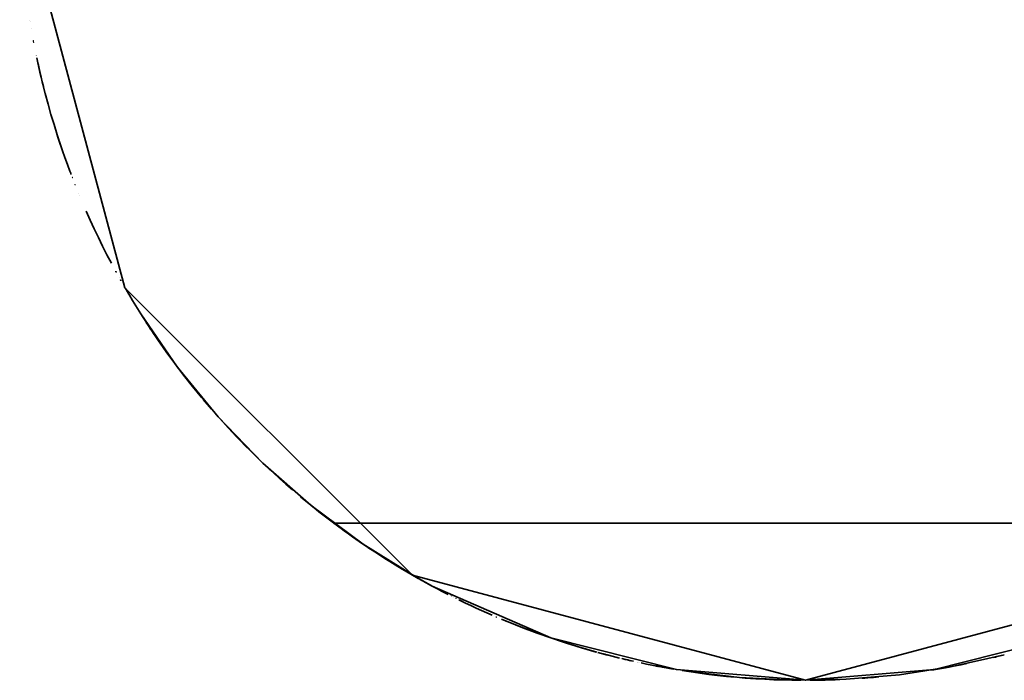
# Model space of a CAD drawing. Header units: millimetres. Extents: x 0 to 1340, y 0 to 800.
# Tile 51 of 100: x 276.583 to 277.105, y 271.25 to 271.601. Entities that reach past the tile are written whole.
import ezdxf

# ---------------------------------------------------------------- set-up
doc = ezdxf.new("R2010")
doc.units = ezdxf.units.MM
doc.layers.add('OUTLINE', color=7, linetype='Continuous', lineweight=35, true_color=0x141414)

msp = doc.modelspace()

# ---------------------------------------------------------------- linework, layer by layer
at = {"layer": 'OUTLINE'}
for points in [[(276.58333, 271.66667), (276.63916, 271.45833), (276.79167, 271.30582), (277, 271.25), (277.20833, 271.30582), (277.36084, 271.45833), (277.41667, 271.66667)], [(276.58333, 271.66667), (276.63916, 271.45833), (276.79167, 271.30582), (277, 271.25), (277.20833, 271.30582), (277.36084, 271.45833), (277.41667, 271.66667)], [(276.58872, 271.59991), (276.58872, 271.59991), (276.58872, 271.59991), (276.58872, 271.59991), (276.58872, 271.59991), (276.58872, 271.59991), (276.58872, 271.59991)], [(276.58881, 271.59933), (276.58881, 271.59933), (276.58881, 271.59933), (276.58881, 271.59933), (276.58881, 271.59933), (276.58881, 271.59933), (276.58881, 271.59933)], [(276.58939, 271.59589), (276.58939, 271.59589), (276.58939, 271.59589), (276.58939, 271.59589), (276.58939, 271.59589), (276.58939, 271.59589), (276.58939, 271.59589)], [(276.59057, 271.58936), (276.59057, 271.58936), (276.59057, 271.58935), (276.59057, 271.58934), (276.59057, 271.58934), (276.59057, 271.58933), (276.59057, 271.58933)], [(276.59064, 271.589), (276.59064, 271.58899), (276.59064, 271.58898), (276.59064, 271.58897), (276.59064, 271.58897), (276.59064, 271.58896), (276.59065, 271.58895)], [(276.59073, 271.58851), (276.59073, 271.58851), (276.59073, 271.5885), (276.59073, 271.5885), (276.59073, 271.5885), (276.59073, 271.5885), (276.59073, 271.5885)], [(276.59209, 271.58168), (276.59209, 271.58167), (276.5921, 271.58166), (276.5921, 271.58165), (276.5921, 271.58164), (276.5921, 271.58163), (276.5921, 271.58162)], [(276.5924, 271.58022), (276.59295, 271.57768), (276.59351, 271.57514), (276.59409, 271.5726), (276.59469, 271.57007), (276.5953, 271.56754), (276.59592, 271.56502)], [(276.59305, 271.5772), (276.59324, 271.57636), (276.59342, 271.57552), (276.59361, 271.57469), (276.5938, 271.57385), (276.59399, 271.57302), (276.59419, 271.57218)], [(276.59308, 271.57708), (276.59309, 271.57704), (276.5931, 271.577), (276.5931, 271.57696), (276.59311, 271.57692), (276.59312, 271.57688), (276.59313, 271.57684)], [(276.59314, 271.5768), (276.59314, 271.5768), (276.59314, 271.5768), (276.59314, 271.57679), (276.59314, 271.57679), (276.59314, 271.57679), (276.59314, 271.57679)], [(276.59547, 271.56682), (276.59688, 271.5613), (276.59836, 271.55579), (276.59991, 271.55031), (276.60154, 271.54485), (276.60324, 271.53941), (276.60502, 271.53399)], [(276.60185, 271.54383), (276.60185, 271.54383), (276.60185, 271.54383), (276.60185, 271.54383), (276.60185, 271.54383), (276.60185, 271.54383), (276.60185, 271.54383)], [(276.602, 271.54336), (276.602, 271.54336), (276.602, 271.54336), (276.602, 271.54336), (276.602, 271.54336), (276.602, 271.54336), (276.602, 271.54336)], [(276.60244, 271.54195), (276.60361, 271.53828), (276.60481, 271.53463), (276.60604, 271.53098), (276.60731, 271.52735), (276.60862, 271.52373), (276.60995, 271.52012)], [(276.60735, 271.52726), (276.60735, 271.52726), (276.60735, 271.52725), (276.60735, 271.52725), (276.60735, 271.52725), (276.60735, 271.52725), (276.60735, 271.52725)], [(276.60966, 271.5209), (276.6098, 271.52053), (276.60994, 271.52015), (276.61008, 271.51978), (276.61023, 271.5194), (276.61037, 271.51903), (276.61051, 271.51865)], [(276.61035, 271.51908), (276.61038, 271.519), (276.61041, 271.51891), (276.61045, 271.51882), (276.61048, 271.51873), (276.61051, 271.51865), (276.61055, 271.51856)], [(276.61052, 271.51862), (276.61052, 271.51862), (276.61052, 271.51862), (276.61052, 271.51862), (276.61052, 271.51862), (276.61052, 271.51862), (276.61052, 271.51862)], [(276.61121, 271.51681), (276.61122, 271.5168), (276.61122, 271.51678), (276.61123, 271.51677), (276.61124, 271.51676), (276.61124, 271.51674), (276.61125, 271.51673)], [(276.61125, 271.51672), (276.61125, 271.51671), (276.61125, 271.51671), (276.61125, 271.51671), (276.61125, 271.51671), (276.61125, 271.51671), (276.61125, 271.51671)], [(276.61273, 271.51293), (276.61273, 271.51293), (276.61273, 271.51293), (276.61273, 271.51292), (276.61273, 271.51292), (276.61274, 271.51292), (276.61274, 271.51292)], [(276.61293, 271.51244), (276.61293, 271.51244), (276.61293, 271.51244), (276.61293, 271.51244), (276.61293, 271.51244), (276.61293, 271.51244), (276.61293, 271.51244)], [(276.61467, 271.50814), (276.61467, 271.50814), (276.61467, 271.50814), (276.61467, 271.50814), (276.61467, 271.50814), (276.61467, 271.50814), (276.61467, 271.50814)], [(276.61506, 271.50719), (276.61506, 271.50719), (276.61506, 271.50719), (276.61506, 271.50719), (276.61506, 271.50719), (276.61506, 271.50719), (276.61506, 271.50719)], [(276.61862, 271.49886), (276.6207, 271.4942), (276.62285, 271.48956), (276.62505, 271.48495), (276.6273, 271.48037), (276.62961, 271.47581), (276.63198, 271.47128)], [(276.63428, 271.46701), (276.63432, 271.46694), (276.63436, 271.46687), (276.6344, 271.4668), (276.63444, 271.46672), (276.63448, 271.46665), (276.63452, 271.46658)], [(276.63452, 271.46658), (276.63452, 271.46658), (276.63452, 271.46658), (276.63452, 271.46658), (276.63452, 271.46658), (276.63452, 271.46658), (276.63452, 271.46658)], [(276.63473, 271.46619), (276.63473, 271.46619), (276.63473, 271.46619), (276.63473, 271.46619), (276.63473, 271.46619), (276.63473, 271.46619), (276.63473, 271.46619)], [(276.63609, 271.46374), (276.63609, 271.46374), (276.63609, 271.46374), (276.63609, 271.46374), (276.63609, 271.46374), (276.63609, 271.46374), (276.63609, 271.46374)], [(276.63682, 271.46244), (276.63686, 271.46237), (276.6369, 271.4623), (276.63694, 271.46223), (276.63697, 271.46216), (276.63701, 271.46209), (276.63705, 271.46202)], [(276.63893, 271.45872), (276.63893, 271.45872), (276.63893, 271.45872), (276.63893, 271.45872), (276.63893, 271.45872), (276.63893, 271.45872), (276.63894, 271.45872)], [(276.63939, 271.45794), (276.63974, 271.45733), (276.64009, 271.45672), (276.64045, 271.45611), (276.64081, 271.4555), (276.64117, 271.45489), (276.64152, 271.45428)], [(276.64087, 271.45539), (276.64088, 271.45538), (276.64088, 271.45537), (276.64089, 271.45536), (276.6409, 271.45534), (276.64091, 271.45533), (276.64091, 271.45532)], [(276.6415, 271.45432), (276.64319, 271.4515), (276.6449, 271.44869), (276.64663, 271.4459), (276.64838, 271.44312), (276.65016, 271.44035), (276.65195, 271.4376)], [(276.64308, 271.45168), (276.64308, 271.45168), (276.64308, 271.45168), (276.64308, 271.45168), (276.64308, 271.45168), (276.64308, 271.45168), (276.64308, 271.45168)], [(276.64465, 271.4491), (276.64465, 271.4491), (276.64465, 271.4491), (276.64465, 271.4491), (276.64465, 271.4491), (276.64465, 271.4491), (276.64465, 271.4491)], [(276.64582, 271.4472), (276.64582, 271.4472), (276.64582, 271.4472), (276.64582, 271.4472), (276.64582, 271.4472), (276.64582, 271.4472), (276.64582, 271.4472)], [(276.64725, 271.44491), (276.64725, 271.44491), (276.64725, 271.4449), (276.64725, 271.4449), (276.64725, 271.4449), (276.64725, 271.4449), (276.64725, 271.4449)], [(276.64742, 271.44464), (276.64742, 271.44464), (276.64742, 271.44464), (276.64742, 271.44464), (276.64742, 271.44464), (276.64742, 271.44464), (276.64742, 271.44464)], [(276.6475, 271.4445), (276.66691, 271.41635), (276.68855, 271.38988), (276.71229, 271.36528), (276.73798, 271.3427), (276.76542, 271.32231), (276.79445, 271.30423)], [(276.65047, 271.43987), (276.65123, 271.43869), (276.652, 271.43752), (276.65278, 271.43635), (276.65355, 271.43518), (276.65433, 271.43402), (276.65512, 271.43286)], [(276.65145, 271.43836), (276.65145, 271.43836), (276.65145, 271.43836), (276.65145, 271.43836), (276.65145, 271.43836), (276.65145, 271.43836), (276.65145, 271.43836)], [(276.65232, 271.43703), (276.65663, 271.43064), (276.66106, 271.42432), (276.66561, 271.41809), (276.67027, 271.41194), (276.67504, 271.40588), (276.67992, 271.39991)], [(276.65519, 271.43276), (276.65519, 271.43275), (276.65519, 271.43275), (276.65519, 271.43275), (276.65519, 271.43275), (276.6552, 271.43274), (276.6552, 271.43274)], [(276.65737, 271.42957), (276.65742, 271.4295), (276.65746, 271.42944), (276.65751, 271.42937), (276.65756, 271.4293), (276.6576, 271.42923), (276.65765, 271.42916)], [(276.65766, 271.42915), (276.65766, 271.42915), (276.65766, 271.42915), (276.65766, 271.42915), (276.65766, 271.42915), (276.65766, 271.42914), (276.65766, 271.42914)], [(276.65925, 271.42687), (276.65925, 271.42687), (276.65925, 271.42687), (276.65925, 271.42687), (276.65925, 271.42687), (276.65925, 271.42687), (276.65925, 271.42687)], [(276.66189, 271.42316), (276.66193, 271.42311), (276.66198, 271.42305), (276.66202, 271.42299), (276.66206, 271.42293), (276.6621, 271.42287), (276.66214, 271.42282)], [(276.66215, 271.4228), (276.66215, 271.4228), (276.66216, 271.4228), (276.66216, 271.4228), (276.66216, 271.4228), (276.66216, 271.4228), (276.66216, 271.42279)], [(276.66377, 271.42057), (276.66378, 271.42057), (276.66378, 271.42057), (276.66378, 271.42057), (276.66378, 271.42057), (276.66378, 271.42057), (276.66378, 271.42057)], [(276.66595, 271.41762), (276.66807, 271.41481), (276.67021, 271.41201), (276.67238, 271.40923), (276.67457, 271.40646), (276.67678, 271.40372), (276.67902, 271.40099)], [(276.66647, 271.41693), (276.66652, 271.41687), (276.66656, 271.4168), (276.66661, 271.41674), (276.66666, 271.41667), (276.66671, 271.41661), (276.66676, 271.41654)], [(276.68018, 271.39959), (276.68019, 271.39959), (276.68019, 271.39959), (276.68019, 271.39958), (276.6802, 271.39958), (276.6802, 271.39957), (276.6802, 271.39957)], [(276.6807, 271.39897), (276.68504, 271.39388), (276.68946, 271.38886), (276.69397, 271.38391), (276.69855, 271.37903), (276.70321, 271.37422), (276.70794, 271.36949)], [(276.68128, 271.39828), (276.68146, 271.39807), (276.68164, 271.39785), (276.68183, 271.39764), (276.68201, 271.39742), (276.68219, 271.39721), (276.68237, 271.39699)], [(276.68238, 271.39698), (276.68238, 271.39698), (276.68238, 271.39698), (276.68238, 271.39698), (276.68238, 271.39698), (276.68238, 271.39698), (276.68238, 271.39698)], [(276.68258, 271.39674), (276.68258, 271.39674), (276.68258, 271.39674), (276.68258, 271.39674), (276.68258, 271.39674), (276.68258, 271.39674), (276.68258, 271.39674)], [(276.68279, 271.39651), (276.68279, 271.39651), (276.68279, 271.39651), (276.68279, 271.39651), (276.68279, 271.39651), (276.68279, 271.39651), (276.68279, 271.39651)], [(276.684, 271.39509), (276.684, 271.39509), (276.684, 271.39509), (276.684, 271.39509), (276.684, 271.39509), (276.684, 271.39509), (276.684, 271.39509)], [(276.68486, 271.39409), (276.68486, 271.39409), (276.68486, 271.39409), (276.68486, 271.39409), (276.68486, 271.39409), (276.68486, 271.39409), (276.68486, 271.39409)], [(276.69225, 271.38578), (276.69225, 271.38578), (276.69225, 271.38578), (276.69225, 271.38578), (276.69225, 271.38578), (276.69225, 271.38578), (276.69225, 271.38578)], [(276.69296, 271.385), (276.69542, 271.38234), (276.6979, 271.37971), (276.7004, 271.37709), (276.70293, 271.3745), (276.70548, 271.37193), (276.70805, 271.36938)], [(276.69313, 271.38481), (276.69313, 271.38481), (276.69313, 271.38481), (276.69313, 271.38481), (276.69313, 271.38481), (276.69313, 271.38481), (276.69313, 271.38481)], [(276.69402, 271.38385), (276.69402, 271.38385), (276.69402, 271.38385), (276.69402, 271.38385), (276.69402, 271.38385), (276.69402, 271.38385), (276.69402, 271.38385)], [(276.69491, 271.38289), (276.69491, 271.38289), (276.69491, 271.38289), (276.69491, 271.38289), (276.69491, 271.38289), (276.69491, 271.38289), (276.69491, 271.38289)], [(276.6958, 271.38193), (276.6958, 271.38193), (276.6958, 271.38193), (276.6958, 271.38193), (276.6958, 271.38193), (276.6958, 271.38193), (276.6958, 271.38193)], [(276.69669, 271.38098), (276.69682, 271.38085), (276.69694, 271.38072), (276.69707, 271.38059), (276.69719, 271.38045), (276.69731, 271.38032), (276.69744, 271.38019)], [(276.70762, 271.36981), (276.71094, 271.36658), (276.71429, 271.36339), (276.71767, 271.36023), (276.7211, 271.35711), (276.72455, 271.35403), (276.72804, 271.35099)], [(276.71576, 271.36201), (276.71582, 271.36195), (276.71589, 271.36188), (276.71596, 271.36182), (276.71602, 271.36176), (276.71609, 271.3617), (276.71616, 271.36164)], [(276.71626, 271.36154), (276.71626, 271.36154), (276.71626, 271.36154), (276.71626, 271.36154), (276.71626, 271.36154), (276.71626, 271.36154), (276.71626, 271.36154)], [(276.71726, 271.36061), (276.71726, 271.36061), (276.71726, 271.36061), (276.71726, 271.36061), (276.71726, 271.36061), (276.71726, 271.36061), (276.71726, 271.36061)], [(276.73229, 271.34739), (276.74323, 271.33852), (276.75447, 271.33003), (276.76599, 271.32192), (276.77777, 271.31421), (276.78981, 271.3069), (276.80209, 271.3)], [(276.73499, 271.34514), (276.73499, 271.34514), (276.73499, 271.34514), (276.73499, 271.34514), (276.73499, 271.34514), (276.73499, 271.34514), (276.73499, 271.34514)], [(276.73543, 271.34477), (276.73543, 271.34477), (276.73543, 271.34477), (276.73543, 271.34477), (276.73543, 271.34477), (276.73543, 271.34477), (276.73543, 271.34477)], [(276.73587, 271.34441), (276.73587, 271.34441), (276.73587, 271.34441), (276.73587, 271.34441), (276.73587, 271.34441), (276.73587, 271.34441), (276.73587, 271.34441)], [(276.73625, 271.34411), (276.73625, 271.34411), (276.73625, 271.34411), (276.73625, 271.34411), (276.73625, 271.34411), (276.73625, 271.34411), (276.73625, 271.34411)], [(276.73649, 271.34391), (276.73924, 271.34168), (276.74201, 271.33948), (276.74479, 271.3373), (276.7476, 271.33515), (276.75042, 271.33302), (276.75327, 271.33091)], [(276.73978, 271.34125), (276.73978, 271.34125), (276.73978, 271.34125), (276.73978, 271.34125), (276.73978, 271.34125), (276.73978, 271.34125), (276.73978, 271.34125)], [(276.74053, 271.34065), (276.74053, 271.34065), (276.74053, 271.34065), (276.74053, 271.34065), (276.74053, 271.34065), (276.74053, 271.34065), (276.74053, 271.34065)], [(276.74295, 271.33874), (276.74301, 271.33869), (276.74307, 271.33864), (276.74314, 271.33859), (276.7432, 271.33855), (276.74326, 271.3385), (276.74332, 271.33845)], [(276.74333, 271.33844), (276.74333, 271.33844), (276.74334, 271.33844), (276.74334, 271.33843), (276.74334, 271.33843), (276.74334, 271.33843), (276.74335, 271.33843)], [(276.7676, 271.32084), (276.76462, 271.32285), (276.76166, 271.3249), (276.75872, 271.32697), (276.75579, 271.32907), (276.75289, 271.33119), (276.75, 271.33333)], [(276.75, 271.33333), (277.25, 271.33333)], [(276.75373, 271.33057), (276.75559, 271.32921), (276.75747, 271.32786), (276.75934, 271.32653), (276.76123, 271.3252), (276.76312, 271.32388), (276.76502, 271.32258)], [(276.75444, 271.33005), (276.7553, 271.32942), (276.75616, 271.3288), (276.75703, 271.32818), (276.75789, 271.32756), (276.75876, 271.32694), (276.75963, 271.32632)], [(276.75963, 271.32632), (276.75963, 271.32632), (276.75963, 271.32632), (276.75963, 271.32632), (276.75963, 271.32632), (276.75964, 271.32632), (276.75964, 271.32632)], [(276.75971, 271.32627), (276.75971, 271.32627), (276.75971, 271.32627), (276.75971, 271.32626), (276.75972, 271.32626), (276.75972, 271.32626), (276.75972, 271.32626)], [(276.75983, 271.32618), (276.76549, 271.32226), (276.7712, 271.31844), (276.77698, 271.31471), (276.78282, 271.31108), (276.78871, 271.30754), (276.79467, 271.30411)], [(276.76663, 271.32149), (276.76663, 271.32149), (276.76663, 271.32149), (276.76663, 271.32149), (276.76663, 271.32149), (276.76663, 271.32149), (276.76663, 271.32149)], [(276.76683, 271.32135), (276.76683, 271.32135), (276.76684, 271.32135), (276.76684, 271.32134), (276.76685, 271.32134), (276.76685, 271.32134), (276.76685, 271.32133)], [(276.76721, 271.32109), (276.76721, 271.32109), (276.76721, 271.32109), (276.76721, 271.32109), (276.76721, 271.32109), (276.76721, 271.32109), (276.76721, 271.32109)], [(276.7676, 271.32083), (276.7676, 271.32083), (276.7676, 271.32083), (276.7676, 271.32083), (276.7676, 271.32083), (276.7676, 271.32083), (276.7676, 271.32083)], [(276.76802, 271.32055), (276.77161, 271.31817), (276.77522, 271.31583), (276.77885, 271.31353), (276.78251, 271.31127), (276.78619, 271.30904), (276.7899, 271.30685)], [(276.7719, 271.31798), (276.7719, 271.31798), (276.7719, 271.31798), (276.7719, 271.31798), (276.7719, 271.31798), (276.7719, 271.31798), (276.7719, 271.31798)], [(276.77267, 271.31748), (276.77267, 271.31748), (276.77268, 271.31748), (276.77268, 271.31748), (276.77268, 271.31748), (276.77268, 271.31748), (276.77268, 271.31748)], [(276.77545, 271.31568), (276.77545, 271.31568), (276.77545, 271.31568), (276.77545, 271.31568), (276.77545, 271.31568), (276.77545, 271.31568), (276.77545, 271.31568)], [(276.77669, 271.31489), (276.77669, 271.31489), (276.77669, 271.31489), (276.77669, 271.31489), (276.77669, 271.31489), (276.77669, 271.31489), (276.77669, 271.31489)], [(276.77747, 271.3144), (276.77747, 271.3144), (276.77747, 271.3144), (276.77747, 271.3144), (276.77747, 271.3144), (276.77747, 271.3144), (276.77747, 271.3144)], [(276.77756, 271.31434), (276.77756, 271.31434), (276.77756, 271.31434), (276.77756, 271.31434), (276.77756, 271.31434), (276.77756, 271.31434), (276.77756, 271.31434)], [(276.77794, 271.3141), (276.77794, 271.3141), (276.77794, 271.3141), (276.77794, 271.3141), (276.77794, 271.3141), (276.77794, 271.3141), (276.77794, 271.3141)], [(276.78426, 271.3102), (276.78426, 271.3102), (276.78426, 271.3102), (276.78426, 271.3102), (276.78426, 271.3102), (276.78426, 271.3102), (276.78426, 271.3102)], [(276.79115, 271.30612), (276.7904, 271.30656), (276.78965, 271.30699), (276.7889, 271.30743), (276.78815, 271.30788), (276.7874, 271.30832), (276.78665, 271.30876)], [(276.79347, 271.30479), (276.79367, 271.30467), (276.79387, 271.30456), (276.79407, 271.30444), (276.79427, 271.30433), (276.79448, 271.30422), (276.79468, 271.3041)], [(276.7947, 271.30409), (276.7947, 271.30409), (276.7947, 271.30409), (276.7947, 271.30409), (276.7947, 271.30409), (276.7947, 271.30409), (276.7947, 271.30409)], [(276.79905, 271.30166), (276.7985, 271.30196), (276.79795, 271.30227), (276.7974, 271.30257), (276.79686, 271.30288), (276.79631, 271.30318), (276.79576, 271.30349)], [(276.79628, 271.3032), (276.79629, 271.30319), (276.79631, 271.30318), (276.79632, 271.30317), (276.79634, 271.30316), (276.79636, 271.30315), (276.79637, 271.30315)], [(276.79641, 271.30313), (276.79641, 271.30313), (276.79641, 271.30312), (276.79641, 271.30312), (276.79641, 271.30312), (276.79641, 271.30312), (276.79641, 271.30312)], [(276.79667, 271.30298), (276.79717, 271.3027), (276.79767, 271.30242), (276.79816, 271.30215), (276.79866, 271.30187), (276.79916, 271.3016), (276.79966, 271.30132)], [(276.79721, 271.30268), (276.7993, 271.30152), (276.80139, 271.30038), (276.80349, 271.29925), (276.80559, 271.29813), (276.80771, 271.29703), (276.80982, 271.29593)], [(276.7997, 271.3013), (276.7997, 271.3013), (276.7997, 271.3013), (276.7997, 271.3013), (276.7997, 271.3013), (276.7997, 271.3013), (276.7997, 271.3013)], [(276.79995, 271.30117), (276.80172, 271.3002), (276.80349, 271.29925), (276.80526, 271.29831), (276.80704, 271.29737), (276.80882, 271.29645), (276.81061, 271.29553)], [(276.80069, 271.30076), (276.80069, 271.30076), (276.80069, 271.30076), (276.80069, 271.30076), (276.80069, 271.30076), (276.80069, 271.30076), (276.80069, 271.30076)], [(276.8011, 271.30054), (276.80119, 271.30049), (276.80128, 271.30044), (276.80137, 271.30039), (276.80146, 271.30035), (276.80154, 271.3003), (276.80163, 271.30025)], [(276.80209, 271.3), (276.80194, 271.30008), (276.80179, 271.30016), (276.80164, 271.30024), (276.80149, 271.30033), (276.80134, 271.30041), (276.80119, 271.30049)], [(276.80209, 271.3), (276.865, 271.27248), (276.93157, 271.25566), (277, 271.25), (277.06843, 271.25566), (277.135, 271.27248), (277.19791, 271.3)], [(276.80353, 271.29923), (276.80353, 271.29923), (276.80353, 271.29923), (276.80353, 271.29923), (276.80353, 271.29923), (276.80353, 271.29923), (276.80353, 271.29923)], [(276.81163, 271.29501), (276.81163, 271.29501), (276.81163, 271.29501), (276.81163, 271.29501), (276.81163, 271.29501), (276.81163, 271.29501), (276.81163, 271.29501)], [(276.81198, 271.29484), (276.81198, 271.29484), (276.81198, 271.29484), (276.81198, 271.29484), (276.81198, 271.29484), (276.81198, 271.29484), (276.81198, 271.29484)], [(276.81232, 271.29466), (276.81232, 271.29466), (276.81232, 271.29466), (276.81232, 271.29466), (276.81232, 271.29466), (276.81233, 271.29466), (276.81233, 271.29466)], [(276.81358, 271.29403), (276.81358, 271.29403), (276.81358, 271.29403), (276.81358, 271.29403), (276.81358, 271.29403), (276.81358, 271.29403), (276.81358, 271.29403)], [(276.81469, 271.29348), (276.81469, 271.29348), (276.81469, 271.29347), (276.81469, 271.29347), (276.8147, 271.29347), (276.8147, 271.29347), (276.8147, 271.29347)], [(276.81588, 271.29289), (276.81588, 271.29289), (276.81588, 271.29289), (276.81588, 271.29289), (276.81588, 271.29289), (276.81588, 271.29289), (276.81588, 271.29289)], [(276.81623, 271.29272), (276.81658, 271.29254), (276.81694, 271.29237), (276.8173, 271.29219), (276.81765, 271.29202), (276.81801, 271.29185), (276.81837, 271.29167)], [(276.81702, 271.29233), (276.8198, 271.29098), (276.82259, 271.28966), (276.82539, 271.28835), (276.82819, 271.28707), (276.83101, 271.28581), (276.83384, 271.28457)], [(276.81839, 271.29166), (276.81839, 271.29166), (276.81839, 271.29166), (276.81839, 271.29166), (276.81839, 271.29166), (276.81839, 271.29166), (276.81839, 271.29166)], [(276.82027, 271.29076), (276.82027, 271.29076), (276.82027, 271.29076), (276.82027, 271.29076), (276.82027, 271.29076), (276.82027, 271.29076), (276.82027, 271.29076)], [(276.82028, 271.29075), (276.82036, 271.29071), (276.82045, 271.29067), (276.82054, 271.29063), (276.82063, 271.29059), (276.82072, 271.29054), (276.8208, 271.2905)], [(276.82035, 271.29072), (276.82035, 271.29072), (276.82035, 271.29072), (276.82036, 271.29072), (276.82036, 271.29072), (276.82036, 271.29072), (276.82036, 271.29072)], [(276.82084, 271.29049), (276.82084, 271.29049), (276.82084, 271.29049), (276.82084, 271.29049), (276.82084, 271.29049), (276.82084, 271.29048), (276.82084, 271.29048)], [(276.82086, 271.29047), (276.82086, 271.29047), (276.82086, 271.29047), (276.82086, 271.29047), (276.82086, 271.29047), (276.82086, 271.29047), (276.82086, 271.29047)], [(276.82111, 271.29035), (276.82111, 271.29035), (276.82111, 271.29035), (276.82111, 271.29035), (276.82111, 271.29035), (276.82111, 271.29035), (276.82111, 271.29035)], [(276.82394, 271.28902), (276.82394, 271.28902), (276.82394, 271.28902), (276.82394, 271.28902), (276.82394, 271.28902), (276.82394, 271.28902), (276.82394, 271.28902)], [(276.82426, 271.28888), (276.82426, 271.28888), (276.82426, 271.28888), (276.82426, 271.28888), (276.82426, 271.28888), (276.82426, 271.28888), (276.82426, 271.28888)], [(276.82496, 271.28855), (276.82496, 271.28855), (276.82496, 271.28855), (276.82496, 271.28855), (276.82496, 271.28855), (276.82496, 271.28855), (276.82496, 271.28855)], [(276.83609, 271.2836), (276.83609, 271.28359), (276.83609, 271.28359), (276.83609, 271.28359), (276.8361, 271.28359), (276.8361, 271.28359), (276.8361, 271.28359)], [(276.83891, 271.2824), (276.84716, 271.27904), (276.85548, 271.27587), (276.86387, 271.27287), (276.87231, 271.27005), (276.88082, 271.26741), (276.88938, 271.26495)], [(276.8396, 271.28211), (276.83965, 271.28209), (276.8397, 271.28207), (276.83974, 271.28205), (276.83979, 271.28203), (276.83984, 271.28201), (276.83988, 271.28199)], [(276.84114, 271.28147), (276.84135, 271.28138), (276.84156, 271.2813), (276.84177, 271.28121), (276.84198, 271.28113), (276.84218, 271.28104), (276.84239, 271.28096)], [(276.8424, 271.28095), (276.8424, 271.28095), (276.8424, 271.28095), (276.84241, 271.28095), (276.84241, 271.28095), (276.84241, 271.28095), (276.84241, 271.28095)], [(276.84242, 271.28095), (276.85007, 271.27791), (276.85777, 271.27503), (276.86554, 271.27229), (276.87335, 271.26972), (276.88121, 271.26729), (276.88912, 271.26502)], [(276.84335, 271.28057), (276.84335, 271.28057), (276.84335, 271.28057), (276.84335, 271.28057), (276.84335, 271.28057), (276.84335, 271.28057), (276.84335, 271.28057)], [(276.88914, 271.26502), (276.88914, 271.26502), (276.88914, 271.26502), (276.88914, 271.26502), (276.88914, 271.26502), (276.88914, 271.26502), (276.88914, 271.26502)], [(276.88974, 271.26485), (276.88974, 271.26485), (276.88974, 271.26485), (276.88974, 271.26485), (276.88974, 271.26485), (276.88974, 271.26485), (276.88974, 271.26485)], [(276.88993, 271.2648), (276.89183, 271.26429), (276.89373, 271.26378), (276.89563, 271.26328), (276.89754, 271.26279), (276.89945, 271.26231), (276.90136, 271.26184)], [(276.89259, 271.26408), (276.89285, 271.26401), (276.89312, 271.26394), (276.89339, 271.26387), (276.89366, 271.2638), (276.89392, 271.26373), (276.89419, 271.26366)], [(276.89338, 271.26387), (276.89338, 271.26387), (276.89338, 271.26387), (276.89338, 271.26387), (276.89338, 271.26387), (276.89338, 271.26387), (276.89338, 271.26387)], [(276.89374, 271.26378), (276.89405, 271.26369), (276.89436, 271.26361), (276.89467, 271.26353), (276.89498, 271.26345), (276.89529, 271.26337), (276.8956, 271.26329)], [(276.90173, 271.26175), (276.90173, 271.26175), (276.90173, 271.26175), (276.90173, 271.26175), (276.90173, 271.26175), (276.90173, 271.26175), (276.90173, 271.26175)], [(276.90247, 271.26157), (276.90247, 271.26157), (276.90247, 271.26157), (276.90247, 271.26157), (276.90247, 271.26157), (276.90247, 271.26157), (276.90247, 271.26157)], [(276.90282, 271.26149), (276.90381, 271.26125), (276.9048, 271.26102), (276.9058, 271.26079), (276.90679, 271.26056), (276.90778, 271.26033), (276.90878, 271.26011)], [(276.90284, 271.26149), (276.90284, 271.26149), (276.90284, 271.26149), (276.90284, 271.26149), (276.90285, 271.26149), (276.90285, 271.26149), (276.90285, 271.26148)], [(276.90381, 271.26125), (276.90442, 271.26111), (276.90503, 271.26097), (276.90564, 271.26082), (276.90625, 271.26068), (276.90686, 271.26054), (276.90748, 271.2604)], [(276.937, 271.25479), (276.96511, 271.25146), (276.99337, 271.25005), (277.02166, 271.25056), (277.04986, 271.25299), (277.07782, 271.25733), (277.10543, 271.26356)], [(277.09993, 271.26216), (277.10075, 271.26236), (277.10156, 271.26257), (277.10238, 271.26277), (277.10319, 271.26298), (277.104, 271.26319), (277.10482, 271.2634)], [(276.91083, 271.25965), (276.91083, 271.25965), (276.91083, 271.25965), (276.91083, 271.25965), (276.91083, 271.25965), (276.91083, 271.25965), (276.91083, 271.25965)], [(276.91109, 271.2596), (276.91109, 271.2596), (276.91109, 271.2596), (276.91109, 271.2596), (276.91109, 271.2596), (276.91109, 271.2596), (276.91109, 271.2596)], [(276.91162, 271.25948), (276.91162, 271.25948), (276.91162, 271.25948), (276.91162, 271.25948), (276.91162, 271.25948), (276.91162, 271.25948), (276.91162, 271.25948)], [(276.91162, 271.25948), (276.91162, 271.25948), (276.91162, 271.25948), (276.91162, 271.25948), (276.91162, 271.25948), (276.91162, 271.25948), (276.91162, 271.25948)], [(276.91204, 271.25939), (276.91204, 271.25939), (276.91204, 271.25939), (276.91204, 271.25939), (276.91204, 271.25939), (276.91204, 271.25939), (276.91204, 271.25939)], [(276.91292, 271.2592), (276.91573, 271.25861), (276.91853, 271.25804), (276.92134, 271.25749), (276.92415, 271.25696), (276.92697, 271.25645), (276.92979, 271.25596)], [(276.91547, 271.25866), (276.91547, 271.25866), (276.91547, 271.25866), (276.91547, 271.25866), (276.91547, 271.25866), (276.91547, 271.25866), (276.91547, 271.25866)], [(276.91591, 271.25857), (276.91591, 271.25857), (276.91591, 271.25857), (276.91591, 271.25857), (276.91591, 271.25857), (276.91591, 271.25857), (276.91591, 271.25857)], [(276.9203, 271.25769), (276.92034, 271.25769), (276.92039, 271.25768), (276.92043, 271.25767), (276.92048, 271.25766), (276.92053, 271.25765), (276.92057, 271.25764)], [(276.92074, 271.25761), (276.92095, 271.25757), (276.92115, 271.25753), (276.92136, 271.25749), (276.92157, 271.25745), (276.92178, 271.25741), (276.92199, 271.25737)], [(276.92286, 271.2572), (276.92286, 271.2572), (276.92286, 271.2572), (276.92286, 271.2572), (276.92286, 271.2572), (276.92286, 271.2572), (276.92286, 271.2572)], [(276.93001, 271.25592), (276.93001, 271.25592), (276.93001, 271.25592), (276.93001, 271.25592), (276.93001, 271.25592), (276.93002, 271.25592), (276.93002, 271.25592)], [(277.06697, 271.25542), (277.07009, 271.25594), (277.0732, 271.25648), (277.07631, 271.25705), (277.07942, 271.25764), (277.08252, 271.25825), (277.08561, 271.25889)], [(277.08875, 271.25956), (277.08875, 271.25956), (277.08875, 271.25956), (277.08875, 271.25956), (277.08875, 271.25956), (277.08875, 271.25956), (277.08876, 271.25956)], [(277.09039, 271.25992), (277.09039, 271.25992), (277.09039, 271.25992), (277.09039, 271.25992), (277.09039, 271.25992), (277.09039, 271.25992), (277.09039, 271.25992)], [(276.93472, 271.25515), (276.93938, 271.25443), (276.94405, 271.25377), (276.94873, 271.25317), (276.95342, 271.25261), (276.95811, 271.25211), (276.9628, 271.25166)], [(276.96355, 271.2516), (276.96502, 271.25147), (276.9665, 271.25135), (276.96797, 271.25123), (276.96945, 271.25112), (276.97093, 271.25102), (276.97241, 271.25091)], [(276.96642, 271.25136), (276.96642, 271.25136), (276.96642, 271.25136), (276.96642, 271.25136), (276.96642, 271.25136), (276.96642, 271.25136), (276.96642, 271.25136)], [(276.96883, 271.25117), (276.97362, 271.25084), (276.97842, 271.25056), (276.98322, 271.25034), (276.98802, 271.25017), (276.99282, 271.25006), (276.99762, 271.25001)], [(276.97391, 271.25082), (276.97391, 271.25082), (276.97391, 271.25082), (276.97391, 271.25082), (276.97391, 271.25082), (276.97391, 271.25082), (276.97391, 271.25082)], [(276.97633, 271.25067), (276.97633, 271.25067), (276.97633, 271.25067), (276.97633, 271.25067), (276.97634, 271.25067), (276.97634, 271.25067), (276.97634, 271.25067)], [(277.03002, 271.25108), (277.03152, 271.25119), (277.03302, 271.25131), (277.03452, 271.25143), (277.03602, 271.25156), (277.03752, 271.25169), (277.03902, 271.25183)], [(277.04061, 271.25198), (277.04061, 271.25198), (277.04061, 271.25198), (277.04061, 271.25198), (277.04061, 271.25198), (277.04061, 271.25198), (277.04061, 271.25198)], [(277.0414, 271.25206), (277.0414, 271.25206), (277.0414, 271.25206), (277.0414, 271.25206), (277.0414, 271.25206), (277.0414, 271.25206), (277.0414, 271.25206)], [(277.04695, 271.25265), (277.04695, 271.25265), (277.04695, 271.25265), (277.04695, 271.25265), (277.04695, 271.25265), (277.04695, 271.25265), (277.04695, 271.25265)], [(277.04774, 271.25274), (277.04774, 271.25274), (277.04774, 271.25274), (277.04774, 271.25274), (277.04774, 271.25274), (277.04774, 271.25274), (277.04774, 271.25274)], [(277.04787, 271.25276), (277.04787, 271.25276), (277.04787, 271.25276), (277.04787, 271.25276), (277.04787, 271.25276), (277.04787, 271.25276), (277.04787, 271.25276)], [(277.05407, 271.25352), (277.0541, 271.25353), (277.05412, 271.25353), (277.05414, 271.25353), (277.05416, 271.25353), (277.05418, 271.25354), (277.0542, 271.25354)], [(277.05429, 271.25355), (277.05429, 271.25355), (277.05429, 271.25355), (277.0543, 271.25355), (277.0543, 271.25355), (277.0543, 271.25355), (277.05431, 271.25355)], [(276.97714, 271.25063), (276.97714, 271.25063), (276.97714, 271.25063), (276.97714, 271.25063), (276.97714, 271.25063), (276.97714, 271.25063), (276.97714, 271.25063)], [(276.97794, 271.25058), (276.97794, 271.25058), (276.97794, 271.25058), (276.97794, 271.25058), (276.97794, 271.25058), (276.97794, 271.25058), (276.97794, 271.25058)], [(276.98695, 271.2502), (276.98695, 271.2502), (276.98695, 271.2502), (276.98696, 271.2502), (276.98696, 271.2502), (276.98696, 271.2502), (276.98696, 271.2502)], [(276.98724, 271.2502), (276.98724, 271.2502), (276.98724, 271.2502), (276.98724, 271.2502), (276.98724, 271.2502), (276.98724, 271.2502), (276.98724, 271.2502)], [(277.00252, 271.25001), (277.00515, 271.25003), (277.00779, 271.25007), (277.01043, 271.25013), (277.01306, 271.2502), (277.0157, 271.2503), (277.01833, 271.2504)], [(277.00886, 271.25009), (277.00886, 271.25009), (277.00886, 271.25009), (277.00886, 271.25009), (277.00886, 271.25009), (277.00886, 271.25009), (277.00886, 271.25009)]]:
    msp.add_lwpolyline(points, dxfattribs=at)

doc.saveas('drawing.dxf')
